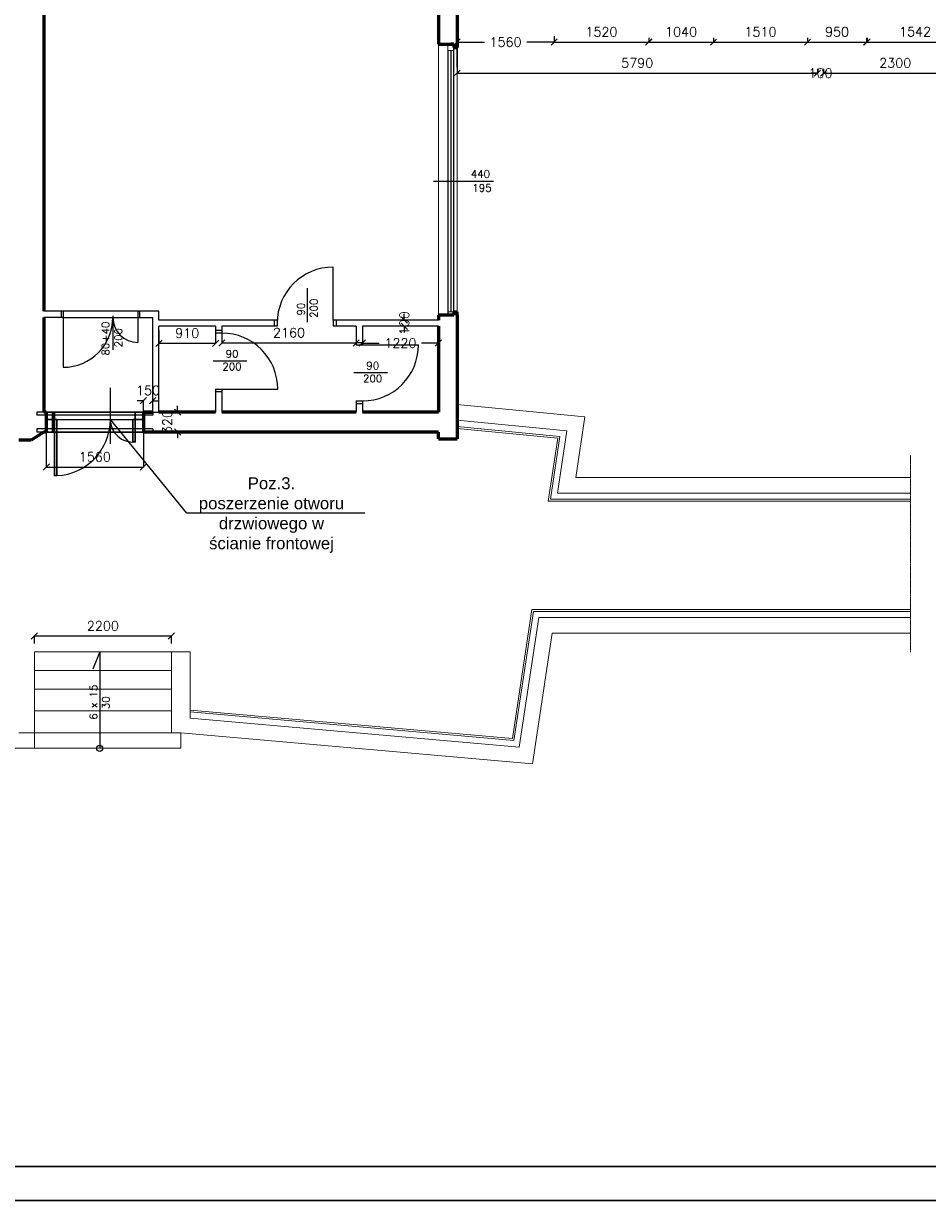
# Model space of a CAD drawing. Header units: millimetres. Extents: x -29041 to 64500, y 110629 to 283923.
# Tile 38 of 49: x 23348 to 37871, y 164218 to 183125. Entities that reach past the tile are written whole.
import ezdxf

# ---------------------------------------------------------------- set-up
doc = ezdxf.new("R2010")
doc.units = ezdxf.units.MM
doc.linetypes.add('DASHEDX2', pattern=[1.5, 1, -0.5])
for name, color, linetype in [('beton', 7, 'Continuous'), ('cienka', 1, 'Continuous'), ('konstrukcja', 3, 'Continuous'), ('LC_Rzutnia', 7, 'Continuous'), ('sciany', 7, 'Continuous')]:
    doc.layers.add(name, color=color, linetype=linetype)
doc.layers.add('ISTN_PRZEKROJOWA', color=7, linetype='Continuous', lineweight=60)
doc.layers.add('ISTN_WIDOKOWA', color=7, linetype='Continuous', lineweight=13)
doc.layers.add('NIE do druku', color=215, linetype='Continuous', plot=False)
doc.styles.add('SLAWEK', font='simplex.shx', dxfattribs={"width": 0.7, "height": 1})
doc.styles.get("Standard").update_dxf_attribs({"font": 'arial.ttf'})
doc.styles.add('TXT 50', font='simplex.shx', dxfattribs={"height": 150})
doc.styles.add('txt150', font='arial.ttf', dxfattribs={"height": 150})
doc.dimstyles.new('wymiary1do50', dxfattribs={"dimtxt": 150, "dimasz": 100, "dimexe": 0.18, "dimexo": 0.066, "dimgap": 90, "dimtad": 1, "dimdec": 0, "dimzin": 0, "dimdsep": 46, "dimtxsty": 'txt150', "dimblk": 'OBLIQUE', "dimcen": 0.09, "dimclrd": 1, "dimclre": 1, "dimadec": 0, "dimazin": 0, "dimtfac": 1, "dimtdec": 0, "dimtix": 1, "dimtofl": 0, "dimtmove": 2, "dimatfit": 3, "dimfxl": 1, "dimtfillclr": 256, "dimtolj": 1, "dimtzin": 0, "dimarcsym": 0})

# ---------------------------------------------------------------- blocks, each defined once
blk = doc.blocks.new('_Oblique')
at = {"layer": 'sciany', "color": 0, "lineweight": -2}
blk.add_line((-0.5, -0.5), (0.5, 0.5), dxfattribs=at)
blk = doc.blocks.new('*D497')
at = {"layer": 'beton', "color": 1, "lineweight": -2}
for p, q in [((29466, 178362), (29466, 178462)), ((29466, 178362), (29466, 178362)), ((29466, 178262), (29466, 178262)), ((29466, 178262), (29466, 178162))]:
    blk.add_line(p, q, dxfattribs=at)
at = {"layer": 'Defpoints', "color": 0}
for p in [(29466, 178362), (29466, 178262), (29466, 178262)]:
    blk.add_point(p, dxfattribs=at)
at = {"layer": 'beton', "color": 1, "lineweight": -2, "xscale": 100, "yscale": 100, "zscale": 100}
for p, rotation in [((29466, 178362), 270), ((29466, 178262), 90)]:
    blk.add_blockref('_Oblique', p, dxfattribs=dict(at, rotation=rotation))
at = {"layer": 'beton', "color": 0, "insert": (29466, 178312), "char_height": 150, "attachment_point": 5, "rotation": 90, "style": 'TXT 50'}
blk.add_mtext('\\A1;100', dxfattribs=at)
blk = doc.blocks.new('*D498')
at = {"layer": 'beton', "color": 1, "lineweight": -2}
for p, q in [((28793, 178002), (28793, 177992)), ((28793, 177992), (29063, 177992)), ((30013, 177992), (29743, 177992)), ((30013, 178002), (30013, 177992))]:
    blk.add_line(p, q, dxfattribs=at)
at = {"layer": 'Defpoints', "color": 0}
for p in [(28793, 178002), (30013, 178002), (30013, 177992)]:
    blk.add_point(p, dxfattribs=at)
at = {"layer": 'beton', "color": 1, "lineweight": -2, "xscale": 100, "yscale": 100, "zscale": 100, "rotation": 180}
blk.add_blockref('_Oblique', (28793, 177992), dxfattribs=at)
at = {"layer": 'beton', "color": 1, "lineweight": -2, "xscale": 100, "yscale": 100, "zscale": 100}
blk.add_blockref('_Oblique', (30013, 177992), dxfattribs=at)
at = {"layer": 'beton', "color": 0, "insert": (29403, 177992), "char_height": 150, "attachment_point": 5, "style": 'TXT 50'}
blk.add_mtext('\\A1;1220', dxfattribs=at)
blk = doc.blocks.new('*D499')
at = {"layer": 'beton', "color": 1, "lineweight": -2}
for p, q in [((26533, 178192), (26533, 177992)), ((28693, 177993), (26533, 177993)), ((28693, 177993), (28693, 177992))]:
    blk.add_line(p, q, dxfattribs=at)
at = {"layer": 'Defpoints', "color": 0}
for p in [(26533, 178192), (26533, 177993), (28693, 177993)]:
    blk.add_point(p, dxfattribs=at)
at = {"layer": 'beton', "color": 1, "lineweight": -2, "xscale": 100, "yscale": 100, "zscale": 100, "rotation": 180}
blk.add_blockref('_Oblique', (26533, 177993), dxfattribs=at)
at = {"layer": 'beton', "color": 1, "lineweight": -2, "xscale": 100, "yscale": 100, "zscale": 100}
blk.add_blockref('_Oblique', (28693, 177993), dxfattribs=at)
at = {"layer": 'beton', "color": 0, "insert": (27613, 178158), "char_height": 150, "attachment_point": 5, "style": 'TXT 50'}
blk.add_mtext('\\A1;2160', dxfattribs=at)
blk = doc.blocks.new('*D500')
at = {"layer": 'beton', "color": 1, "lineweight": -2}
for p, q in [((25523, 178192), (25523, 177986)), ((26433, 178192), (26433, 177986)), ((26433, 177987), (25523, 177987))]:
    blk.add_line(p, q, dxfattribs=at)
at = {"layer": 'Defpoints', "color": 0}
for p in [(25523, 178192), (26433, 178192), (25523, 177987)]:
    blk.add_point(p, dxfattribs=at)
at = {"layer": 'beton', "color": 1, "lineweight": -2, "xscale": 100, "yscale": 100, "zscale": 100, "rotation": 180}
blk.add_blockref('_Oblique', (25523, 177987), dxfattribs=at)
at = {"layer": 'beton', "color": 1, "lineweight": -2, "xscale": 100, "yscale": 100, "zscale": 100}
blk.add_blockref('_Oblique', (26433, 177987), dxfattribs=at)
at = {"layer": 'beton', "color": 0, "insert": (25978, 178152), "char_height": 150, "attachment_point": 5, "style": 'TXT 50'}
blk.add_mtext('\\A1;910', dxfattribs=at)
blk = doc.blocks.new('*D363')
at = {"layer": 'beton', "color": 1, "lineweight": -2}
for p, q in [((30313, 182972), (30313, 182326)), ((30313, 182327), (36103, 182327)), ((36103, 182396), (36103, 182326))]:
    blk.add_line(p, q, dxfattribs=at)
at = {"layer": 'Defpoints', "color": 0}
for p in [(30313, 182973), (36103, 182397), (36103, 182327)]:
    blk.add_point(p, dxfattribs=at)
at = {"layer": 'beton', "color": 1, "lineweight": -2, "xscale": 100, "yscale": 100, "zscale": 100, "rotation": 180}
blk.add_blockref('_Oblique', (30313, 182327), dxfattribs=at)
at = {"layer": 'beton', "color": 1, "lineweight": -2, "xscale": 100, "yscale": 100, "zscale": 100}
blk.add_blockref('_Oblique', (36103, 182327), dxfattribs=at)
at = {"layer": 'beton', "color": 0, "insert": (33208, 182492), "char_height": 150, "attachment_point": 5, "style": 'TXT 50'}
blk.add_mtext('\\A1;5790', dxfattribs=at)
blk = doc.blocks.new('*D364')
at = {"layer": 'beton', "color": 1, "lineweight": -2}
for p, q in [((36103, 182327), (36003, 182327)), ((36103, 182396), (36103, 182326)), ((36203, 182396), (36203, 182326)), ((36203, 182327), (36303, 182327))]:
    blk.add_line(p, q, dxfattribs=at)
at = {"layer": 'Defpoints', "color": 0}
for p in [(36103, 182397), (36203, 182397), (36203, 182327)]:
    blk.add_point(p, dxfattribs=at)
at = {"layer": 'beton', "color": 1, "lineweight": -2, "xscale": 100, "yscale": 100, "zscale": 100}
blk.add_blockref('_Oblique', (36103, 182327), dxfattribs=at)
at = {"layer": 'beton', "color": 1, "lineweight": -2, "xscale": 100, "yscale": 100, "zscale": 100, "rotation": 180}
blk.add_blockref('_Oblique', (36203, 182327), dxfattribs=at)
at = {"layer": 'beton', "color": 0, "insert": (36153, 182327), "char_height": 150, "attachment_point": 5, "style": 'TXT 50'}
blk.add_mtext('\\A1;100', dxfattribs=at)
blk = doc.blocks.new('*D365')
at = {"layer": 'beton', "color": 1, "lineweight": -2}
for p, q in [((36203, 182396), (36203, 182326)), ((36203, 182327), (38503, 182327)), ((38503, 182396), (38503, 182326))]:
    blk.add_line(p, q, dxfattribs=at)
at = {"layer": 'Defpoints', "color": 0}
for p in [(36203, 182397), (38503, 182397), (38503, 182327)]:
    blk.add_point(p, dxfattribs=at)
at = {"layer": 'beton', "color": 1, "lineweight": -2, "xscale": 100, "yscale": 100, "zscale": 100, "rotation": 180}
blk.add_blockref('_Oblique', (36203, 182327), dxfattribs=at)
at = {"layer": 'beton', "color": 1, "lineweight": -2, "xscale": 100, "yscale": 100, "zscale": 100}
blk.add_blockref('_Oblique', (38503, 182327), dxfattribs=at)
at = {"layer": 'beton', "color": 0, "insert": (37353, 182492), "char_height": 150, "attachment_point": 5, "style": 'TXT 50'}
blk.add_mtext('\\A1;2300', dxfattribs=at)
blk = doc.blocks.new('*D375')
at = {"layer": 'beton', "color": 1, "lineweight": -2}
for p, q in [((23523, 173164), (23523, 173286)), ((25723, 173285), (23523, 173285)), ((25723, 173164), (25723, 173286))]:
    blk.add_line(p, q, dxfattribs=at)
at = {"layer": 'Defpoints', "color": 0}
for p in [(23523, 173285), (23523, 173164), (25723, 173164)]:
    blk.add_point(p, dxfattribs=at)
at = {"layer": 'beton', "color": 1, "lineweight": -2, "xscale": 100, "yscale": 100, "zscale": 100, "rotation": 180}
blk.add_blockref('_Oblique', (23523, 173285), dxfattribs=at)
at = {"layer": 'beton', "color": 1, "lineweight": -2, "xscale": 100, "yscale": 100, "zscale": 100}
blk.add_blockref('_Oblique', (25723, 173285), dxfattribs=at)
at = {"layer": 'beton', "color": 0, "insert": (24623, 173450), "char_height": 150, "attachment_point": 5, "style": 'TXT 50'}
blk.add_mtext('\\A1;2200', dxfattribs=at)
blk = doc.blocks.new('*D376')
at = {"layer": 'beton', "color": 1, "lineweight": -2}
for p, q in [((31873, 182921), (31873, 182826)), ((30313, 182426), (30313, 182827)), ((30313, 182827), (30753, 182827)), ((31873, 182827), (31433, 182827))]:
    blk.add_line(p, q, dxfattribs=at)
at = {"layer": 'Defpoints', "color": 0}
for p in [(31873, 182921), (31873, 182827), (30313, 182426)]:
    blk.add_point(p, dxfattribs=at)
at = {"layer": 'beton', "color": 1, "lineweight": -2, "xscale": 100, "yscale": 100, "zscale": 100, "rotation": 180}
blk.add_blockref('_Oblique', (30313, 182827), dxfattribs=at)
at = {"layer": 'beton', "color": 1, "lineweight": -2, "xscale": 100, "yscale": 100, "zscale": 100}
blk.add_blockref('_Oblique', (31873, 182827), dxfattribs=at)
at = {"layer": 'beton', "color": 0, "insert": (31093, 182827), "char_height": 150, "attachment_point": 5, "style": 'TXT 50'}
blk.add_mtext('\\A1;1560', dxfattribs=at)
blk = doc.blocks.new('*D377')
at = {"layer": 'beton', "color": 1, "lineweight": -2}
for p, q in [((31873, 182921), (31873, 182826)), ((33393, 182895), (33393, 182826)), ((31873, 182827), (33393, 182827))]:
    blk.add_line(p, q, dxfattribs=at)
at = {"layer": 'Defpoints', "color": 0}
for p in [(31873, 182921), (33393, 182896), (33393, 182827)]:
    blk.add_point(p, dxfattribs=at)
at = {"layer": 'beton', "color": 1, "lineweight": -2, "xscale": 100, "yscale": 100, "zscale": 100, "rotation": 180}
blk.add_blockref('_Oblique', (31873, 182827), dxfattribs=at)
at = {"layer": 'beton', "color": 1, "lineweight": -2, "xscale": 100, "yscale": 100, "zscale": 100}
blk.add_blockref('_Oblique', (33393, 182827), dxfattribs=at)
at = {"layer": 'beton', "color": 0, "insert": (32633, 182992), "char_height": 150, "attachment_point": 5, "style": 'TXT 50'}
blk.add_mtext('\\A1;1520', dxfattribs=at)
blk = doc.blocks.new('*D378')
at = {"layer": 'beton', "color": 1, "lineweight": -2}
for p, q in [((33393, 182895), (33393, 182825)), ((34433, 182895), (34433, 182825)), ((33393, 182826), (34433, 182826))]:
    blk.add_line(p, q, dxfattribs=at)
at = {"layer": 'Defpoints', "color": 0}
for p in [(33393, 182896), (34433, 182896), (34433, 182826)]:
    blk.add_point(p, dxfattribs=at)
at = {"layer": 'beton', "color": 1, "lineweight": -2, "xscale": 100, "yscale": 100, "zscale": 100, "rotation": 180}
blk.add_blockref('_Oblique', (33393, 182826), dxfattribs=at)
at = {"layer": 'beton', "color": 1, "lineweight": -2, "xscale": 100, "yscale": 100, "zscale": 100}
blk.add_blockref('_Oblique', (34433, 182826), dxfattribs=at)
at = {"layer": 'beton', "color": 0, "insert": (33913, 182991), "char_height": 150, "attachment_point": 5, "style": 'TXT 50'}
blk.add_mtext('\\A1;1040', dxfattribs=at)
blk = doc.blocks.new('*D379')
at = {"layer": 'beton', "color": 1, "lineweight": -2}
for p, q in [((34433, 182895), (34433, 182826)), ((35943, 182895), (35943, 182826)), ((34433, 182826), (35943, 182826))]:
    blk.add_line(p, q, dxfattribs=at)
at = {"layer": 'Defpoints', "color": 0}
for p in [(34433, 182896), (35943, 182896), (35943, 182826)]:
    blk.add_point(p, dxfattribs=at)
at = {"layer": 'beton', "color": 1, "lineweight": -2, "xscale": 100, "yscale": 100, "zscale": 100, "rotation": 180}
blk.add_blockref('_Oblique', (34433, 182826), dxfattribs=at)
at = {"layer": 'beton', "color": 1, "lineweight": -2, "xscale": 100, "yscale": 100, "zscale": 100}
blk.add_blockref('_Oblique', (35943, 182826), dxfattribs=at)
at = {"layer": 'beton', "color": 0, "insert": (35188, 182991), "char_height": 150, "attachment_point": 5, "style": 'TXT 50'}
blk.add_mtext('\\A1;1510', dxfattribs=at)
blk = doc.blocks.new('*D380')
at = {"layer": 'beton', "color": 1, "lineweight": -2}
for p, q in [((35943, 182895), (35943, 182826)), ((36893, 182895), (36893, 182826)), ((35943, 182826), (36893, 182826))]:
    blk.add_line(p, q, dxfattribs=at)
at = {"layer": 'Defpoints', "color": 0}
for p in [(35943, 182896), (36893, 182896), (36893, 182826)]:
    blk.add_point(p, dxfattribs=at)
at = {"layer": 'beton', "color": 1, "lineweight": -2, "xscale": 100, "yscale": 100, "zscale": 100, "rotation": 180}
blk.add_blockref('_Oblique', (35943, 182826), dxfattribs=at)
at = {"layer": 'beton', "color": 1, "lineweight": -2, "xscale": 100, "yscale": 100, "zscale": 100}
blk.add_blockref('_Oblique', (36893, 182826), dxfattribs=at)
at = {"layer": 'beton', "color": 0, "insert": (36418, 182991), "char_height": 150, "attachment_point": 5, "style": 'TXT 50'}
blk.add_mtext('\\A1;950', dxfattribs=at)
blk = doc.blocks.new('*D381')
at = {"layer": 'beton', "color": 1, "lineweight": -2}
for p, q in [((36900, 182895), (36900, 182828)), ((36900, 182828), (38443, 182828)), ((38443, 182895), (38443, 182828))]:
    blk.add_line(p, q, dxfattribs=at)
at = {"layer": 'Defpoints', "color": 0}
for p in [(36900, 182896), (38443, 182896), (38443, 182828)]:
    blk.add_point(p, dxfattribs=at)
at = {"layer": 'beton', "color": 1, "lineweight": -2, "xscale": 100, "yscale": 100, "zscale": 100, "rotation": 180}
blk.add_blockref('_Oblique', (36900, 182828), dxfattribs=at)
at = {"layer": 'beton', "color": 1, "lineweight": -2, "xscale": 100, "yscale": 100, "zscale": 100}
blk.add_blockref('_Oblique', (38443, 182828), dxfattribs=at)
at = {"layer": 'beton', "color": 0, "insert": (37672, 182993), "char_height": 150, "attachment_point": 5, "style": 'TXT 50'}
blk.add_mtext('\\A1;1542', dxfattribs=at)
blk = doc.blocks.new('A$C705E5029')
for p, q in [((100, -45), (100, 45)), ((10, 6), (140, 6)), ((99, 0), (101, 0)), ((10, -6), (140, -6))]:
    blk.add_line(p, q)
at = {"lineweight": 30}
for points in [[(10, 6), (-3, 6), (-3, -6), (10, -6)], [(153, 6), (140, 6), (140, -6), (153, -6)], [(10, -6), (14, -6), (14, -96), (10, -96)], [(136, -6), (140, -6), (140, -41.8), (136, -41.8)]]:
    blk.add_lwpolyline(points, close=True, dxfattribs=at)
for centre, radius, start, end in [((9.8, -5.9), 90.2, 272.6448, 359.9591), ((136, -6), 36, 179.9994, 276.38)]:
    blk.add_arc(centre, radius, start, end)
blk = doc.blocks.new('*D551')
at = {"layer": 'beton', "color": 1, "lineweight": -2}
for p, q in [((23713, 176562), (23713, 176000)), ((25273, 176562), (25273, 176000)), ((23713, 176000), (25273, 176000))]:
    blk.add_line(p, q, dxfattribs=at)
at = {"layer": 'Defpoints', "color": 0}
for p in [(23713, 176562), (25273, 176562), (25273, 176000)]:
    blk.add_point(p, dxfattribs=at)
at = {"layer": 'beton', "color": 1, "lineweight": -2, "xscale": 100, "yscale": 100, "zscale": 100, "rotation": 180}
blk.add_blockref('_Oblique', (23713, 176000), dxfattribs=at)
at = {"layer": 'beton', "color": 1, "lineweight": -2, "xscale": 100, "yscale": 100, "zscale": 100}
blk.add_blockref('_Oblique', (25273, 176000), dxfattribs=at)
at = {"layer": 'beton', "color": 0, "insert": (24493, 176165), "char_height": 150, "attachment_point": 5, "style": 'TXT 50'}
blk.add_mtext('\\A1;1560', dxfattribs=at)
blk = doc.blocks.new('*D554')
at = {"layer": 'beton', "color": 1, "lineweight": -2}
for p, q in [((25823, 176882), (25823, 176982)), ((25273, 176882), (25823, 176882)), ((25273, 176562), (25823, 176562)), ((25823, 176562), (25823, 176462))]:
    blk.add_line(p, q, dxfattribs=at)
at = {"layer": 'Defpoints', "color": 0}
for p in [(25273, 176882), (25823, 176882), (25273, 176562)]:
    blk.add_point(p, dxfattribs=at)
at = {"layer": 'beton', "color": 1, "lineweight": -2, "xscale": 100, "yscale": 100, "zscale": 100}
for p, rotation in [((25823, 176882), 270), ((25823, 176562), 90)]:
    blk.add_blockref('_Oblique', p, dxfattribs=dict(at, rotation=rotation))
at = {"layer": 'beton', "color": 0, "insert": (25658, 176722), "char_height": 150, "attachment_point": 5, "rotation": 90, "style": 'TXT 50'}
blk.add_mtext('\\A1;320', dxfattribs=at)
blk = doc.blocks.new('*D555')
at = {"layer": 'beton', "color": 1, "lineweight": -2}
for p, q in [((25273, 177066), (25173, 177066)), ((25273, 176882), (25273, 177066)), ((25423, 176882), (25423, 177066)), ((25423, 177066), (25523, 177066))]:
    blk.add_line(p, q, dxfattribs=at)
at = {"layer": 'Defpoints', "color": 0}
for p in [(25423, 177066), (25273, 176882), (25423, 176882)]:
    blk.add_point(p, dxfattribs=at)
at = {"layer": 'beton', "color": 1, "lineweight": -2, "xscale": 100, "yscale": 100, "zscale": 100}
blk.add_blockref('_Oblique', (25273, 177066), dxfattribs=at)
at = {"layer": 'beton', "color": 1, "lineweight": -2, "xscale": 100, "yscale": 100, "zscale": 100, "rotation": 180}
blk.add_blockref('_Oblique', (25423, 177066), dxfattribs=at)
at = {"layer": 'beton', "color": 0, "insert": (25348, 177231), "char_height": 150, "attachment_point": 5, "style": 'TXT 50'}
blk.add_mtext('\\A1;150', dxfattribs=at)

msp = doc.modelspace()

# ---------------------------------------------------------------- linework, layer by layer
at = {"layer": 'beton'}
msp.add_line((23712.73327, 176562.34917), (23822.73327, 176562.34917), dxfattribs=at)
at = {"layer": 'cienka'}
for p, q in [((30162.73327, 182692.34917), (30162.73327, 178442.34917)), ((30212.73327, 182692.34917), (30212.73327, 178492.34917)), ((30262.73327, 178442.34917), (30262.73327, 182792.34917)), ((29932.73327, 180592.34917), (30896.28003, 180592.34917)), ((28322.73327, 178362.34917), (28322.73327, 179212.34917)), ((27912.4014, 178327.54987), (27912.4014, 178871.46704)), ((23982.73327, 178502.34917), (23672.73327, 178502.34917)), ((23952.73327, 178502.34917), (23952.73327, 178402.34917)), ((23982.73327, 178502.34917), (23982.73327, 178402.34917)), ((25182.73327, 178502.34917), (23982.73327, 178502.34917)), ((25522.73327, 178502.34917), (25182.73327, 178502.34917)), ((25182.73327, 178502.34917), (25182.73327, 178402.34917)), ((25212.73327, 178502.34917), (25212.73327, 178402.34917)), ((25522.73327, 178502.34917), (25472.73327, 178502.34917)), ((25522.73327, 178362.34917), (25522.73327, 178502.34917)), ((23982.73327, 178402.34917), (23672.73327, 178402.34917)), ((23982.73327, 178402.34917), (23982.73327, 177602.34917)), ((23982.73327, 178402.34917), (25182.73327, 178402.34917)), ((24782.73327, 178429.73947), (24782.73327, 177885.8223)), ((25182.73327, 178402.34917), (25422.73327, 178402.34917)), ((25182.73327, 178402.34917), (25182.73327, 178002.34917)), ((25422.73327, 176882.34917), (25422.73327, 178402.34917)), ((27422.73327, 178362.34917), (25522.73327, 178362.34917)), ((27372.73327, 178362.34917), (27372.73327, 178262.34917)), ((27422.73327, 178362.34917), (27422.73327, 178262.34917)), ((30012.73327, 178362.34917), (28322.73327, 178362.34917)), ((28322.73327, 178362.34917), (28322.73327, 178262.34917)), ((28372.73327, 178362.34917), (28372.73327, 178262.34917)), ((25522.73327, 176882.34917), (25522.73327, 178262.34917)), ((26432.73327, 178262.34917), (25522.73327, 178262.34917)), ((26432.73327, 178262.34917), (26432.73327, 178152.34917)), ((26532.73327, 178192.34917), (26432.73327, 178192.34917)), ((26532.73327, 178152.34917), (26432.73327, 178152.34917)), ((27422.73327, 178262.34917), (26532.73327, 178262.34917)), ((26532.73327, 178262.34917), (26532.73327, 178152.34917)), ((28692.73327, 178262.34917), (28322.73327, 178262.34917)), ((28692.73327, 178262.34917), (28692.73327, 177962.34917)), ((30012.73327, 178262.34917), (28792.73327, 178262.34917)), ((28792.73327, 178262.34917), (28792.73327, 177962.34917)), ((28692.73327, 178002.34917), (28792.73327, 178002.34917)), ((28692.73327, 177962.34917), (28792.73327, 177962.34917)), ((28792.73327, 177962.34917), (29692.73327, 177962.34917)), ((26936.86002, 177702.34917), (26392.94285, 177702.34917)), ((29196.86002, 177512.34917), (28652.94285, 177512.34917)), ((26432.73327, 177252.34917), (26532.73327, 177252.34917)), ((26432.73327, 177252.34917), (26432.73327, 176882.34917)), ((26432.73327, 177212.34917), (26532.73327, 177212.34917)), ((26532.73327, 177252.34917), (27432.73327, 177252.34917)), ((26532.73327, 177252.34917), (26532.73327, 176882.34917)), ((28692.73327, 177062.34917), (28792.73327, 177062.34917)), ((28692.73327, 177062.34917), (28692.73327, 176882.34917)), ((28692.73327, 177022.34917), (28792.73327, 177022.34917)), ((28792.73327, 177062.34917), (28792.73327, 176882.34917)), ((25182.73327, 176882.34917), (23982.73327, 176882.34917)), ((25972.97723, 175259.21514), (24742.73327, 176762.34917)), ((23822.73327, 176562.34917), (25272.73327, 176562.28317)), ((28828.99467, 175259.21514), (25972.97723, 175259.21514)), ((24572.73327, 173032.34917), (24462.13943, 172753.47823)), ((24572.73327, 173032.34917), (24572.73327, 171482.34917))]:
    msp.add_line(p, q, dxfattribs=at)
msp.add_circle((24572.73327, 171482.34917), 50, dxfattribs=at)
for centre, radius, start, end in [((28322.73327, 178312.34917), 900, 90, 180), ((23982.73327, 178402.34917), 800, 270, 0), ((25182.73327, 178402.34917), 400, 180, 270), ((26532.73327, 177252.34917), 900, 0, 90), ((28792.73327, 177962.34917), 900, 270, 0)]:
    msp.add_arc(centre, radius, start, end, dxfattribs=at)
at = {"layer": 'ISTN_PRZEKROJOWA'}
for p, q in [((23672.73327, 186542.79676), (23672.73327, 178502.34917)), ((30012.73327, 184312.34917), (30012.73327, 182792.34917)), ((30312.73327, 183802.34917), (30312.73327, 182742.34917)), ((30012.73327, 182792.34917), (30262.73327, 182792.34917)), ((30262.73327, 182792.34917), (30212.73327, 182792.34917)), ((30262.73327, 182792.34917), (30262.73327, 182742.34917)), ((30262.73327, 182742.34917), (30312.73327, 182742.34917)), ((30262.73327, 178492.34917), (30312.73327, 178492.34917)), ((30262.73327, 178492.34917), (30262.73327, 178442.34917)), ((30312.73327, 178442.34917), (30312.73327, 178492.34917)), ((23672.73327, 178402.34917), (23672.73327, 176882.34917)), ((30012.73327, 178442.34917), (30012.73327, 178362.34917)), ((30262.73327, 178442.34917), (30012.73327, 178442.34917)), ((30312.73327, 178442.34917), (30312.73327, 176452.58656)), ((30012.73327, 178262.34917), (30012.73327, 176882.34917)), ((23712.73327, 176882.34917), (23672.73327, 176882.34917)), ((23712.73327, 176882.34917), (23712.73327, 176562.34917)), ((23822.73327, 176882.34917), (23822.73327, 176562.34917)), ((25422.73327, 176882.34917), (25272.73327, 176882.34917)), ((25272.73327, 176882.34917), (25422.73327, 176882.34917)), ((25272.73327, 176882.34917), (25272.73327, 176562.34917)), ((26432.73327, 176882.34917), (25522.73327, 176882.34917)), ((28692.73327, 176882.34917), (26532.73327, 176882.34917)), ((30012.73327, 176882.34917), (28792.73327, 176882.34917)), ((23472.73327, 176432.34917), (23272.73327, 176432.34917)), ((23672.73327, 176562.34917), (23472.73327, 176432.34917)), ((23712.73327, 176562.34917), (23672.73327, 176562.34917)), ((30012.73327, 176562.34917), (25272.73327, 176562.34917)), ((30012.73327, 176452.58656), (30012.73327, 176562.34917)), ((30012.73327, 176452.58656), (30312.73327, 176452.58656))]:
    msp.add_line(p, q, dxfattribs=at)
at = {"layer": 'ISTN_PRZEKROJOWA', "linetype": 'DASHEDX2', "lineweight": 9, "ltscale": 0.25}
msp.add_line((37596.98046, 173027.94235), (37596.98046, 176190.56943), dxfattribs=at)
at = {"layer": 'ISTN_WIDOKOWA'}
for p, q in [((30012.73327, 182792.34917), (30012.73327, 178442.34917)), ((30162.73327, 182792.34917), (30162.73327, 182692.34917)), ((30162.73327, 182692.34917), (30262.73327, 182692.34917)), ((30262.73327, 182692.34917), (30212.73327, 182692.34917)), ((30262.73327, 182692.34917), (30262.73327, 182792.34917)), ((30262.73327, 182692.34917), (30262.73327, 182742.34917)), ((30312.73327, 178492.34917), (30312.73327, 182742.34917)), ((30262.73327, 178492.34917), (30162.73327, 178492.34917)), ((30312.73327, 177004.20498), (32365.90503, 176806.34388)), ((32365.90503, 176806.34388), (32218.8712, 175832.34917)), ((30312.73327, 176752.58656), (32079.25833, 176582.34917)), ((30312.73327, 176652.12329), (31964.62704, 176492.93275)), ((30312.73327, 176621.98431), (31930.23766, 176466.10782)), ((31930.23766, 176466.10782), (31777.20109, 175452.34917)), ((31964.62704, 176492.93275), (31812.06978, 175482.34917)), ((32079.25833, 176582.34917), (31928.29876, 175582.34917)), ((32218.8712, 175832.34917), (37596.98046, 175832.34917)), ((31812.06978, 175482.34917), (37596.98046, 175482.34917)), ((31928.29876, 175582.34917), (37596.98046, 175582.34917)), ((31777.20109, 175452.34917), (37596.98046, 175452.34917)), ((31626.37961, 173582.34917), (31312.29606, 171501.76857)), ((31626.37961, 173582.34917), (37596.98046, 173582.34917)), ((31841.47227, 173332.34917), (31524.43464, 171232.19993)), ((31841.47227, 173332.34917), (37596.98046, 173332.34917)), ((23522.73327, 173032.34917), (25722.73327, 173032.34917)), ((23522.73327, 171482.34917), (23522.73327, 173032.34917)), ((25722.73327, 173032.34917), (26022.73327, 173032.34917)), ((25722.73327, 172432.34917), (25722.73327, 173032.34917)), ((26022.73327, 173032.34917), (26022.73327, 171965.7653)), ((23522.73327, 172732.34917), (25722.73327, 172732.34917)), ((23522.73327, 172432.34917), (25722.73327, 172432.34917)), ((25722.73327, 172432.34917), (25722.73327, 171732.34917)), ((23522.73327, 172082.34917), (25722.73327, 172082.34917)), ((23522.73327, 171482.34917), (23522.73327, 172082.34917)), ((26022.73327, 172096.2645), (31201.98399, 171641.94426)), ((26022.73327, 172066.1493), (31227.44062, 171609.59602)), ((26022.73327, 171965.7653), (31312.29606, 171501.76857)), ((23272.73327, 171732.34917), (23522.73327, 171732.34917)), ((25872.73327, 171732.34917), (23272.73327, 171732.34917)), ((25872.73327, 171482.34917), (25872.73327, 171732.34917)), ((25872.73327, 171727.96321), (31524.43464, 171232.19993)), ((23022.73327, 171482.34917), (25872.73327, 171482.34917))]:
    msp.add_line(p, q, dxfattribs=at)
at = {"layer": 'ISTN_WIDOKOWA', "lineweight": 15}
for p, q in [((31514.53143, 173712.34917), (31201.98399, 171641.94426)), ((31540.34255, 173682.34917), (31227.44062, 171609.59602)), ((31514.53143, 173712.34917), (37596.98046, 173712.34917)), ((31540.34255, 173682.34917), (37596.98046, 173682.34917))]:
    msp.add_line(p, q, dxfattribs=at)
at = {"layer": 'konstrukcja'}
for p, q in [((23562.73327, 176882.34917), (23562.73327, 176832.34917)), ((25422.73327, 176882.34917), (23562.73327, 176882.34917)), ((25422.73327, 176832.34917), (23562.73327, 176832.34917)), ((25422.73327, 176882.34917), (25422.73327, 176832.34917)), ((25422.73327, 176612.34917), (23562.73327, 176612.34917)), ((23562.73327, 176612.34917), (23562.73327, 176562.34917)), ((25422.73327, 176612.34917), (25422.73327, 176562.34917)), ((25422.73327, 176562.34917), (23562.73327, 176562.34917))]:
    msp.add_line(p, q, dxfattribs=at)
at = {"layer": 'LC_Rzutnia', "lineweight": 30}
msp.add_lwpolyline([(-5355.79639, 206701.39254), (55359.83371, 206701.39254), (55359.83371, 164763.60218), (-5355.79639, 164763.60218)], close=True, dxfattribs=at)
at = {"layer": 'NIE do druku', "lineweight": 30}
msp.add_lwpolyline([(-5900.99506, 207246.5912), (55905.03237, 207246.5912), (55905.03237, 164218.40352), (-5900.99506, 164218.40352)], close=True, dxfattribs=at)

# ---------------------------------------------------------------- block references
at = {"layer": 'cienka', "xscale": 10, "yscale": 10, "zscale": 10}
msp.add_blockref('A$C705E5029', (23742.73327, 176822.34917), dxfattribs=at)

# ---------------------------------------------------------------- texts
at = {"layer": 'cienka', "style": 'SLAWEK'}
for s, p in [('440', (30535.27697, 180647.73819)), ('195', (30559.81102, 180424.12273)), ('90', (26596.07556, 177759.12047)), ('200', (26542.81885, 177553.76638)), ('90', (28856.07556, 177569.12047)), ('200', (28802.81885, 177363.76638))]:
    msp.add_text(s, height=120, dxfattribs=at).set_placement(p)
for s, p in [('90', (27865.34061, 178434.07734)), ('200', (28070.27184, 178396.35459)), ('80+40', (24725.96197, 177791.37592)), ('200', (24931.31605, 177924.02349)), ('6 x 15', (24532.08728, 171942.98896)), ('30', (24729.36075, 172111.06508))]:
    msp.add_text(s, height=120, rotation=90, dxfattribs=at).set_placement(p)
at = {"layer": 'konstrukcja', "color": 7, "ltscale": 5, "insert": (27331.12116, 175229.05422), "char_height": 192.78, "width": 2536.9565253, "attachment_point": 5}
msp.add_mtext('{\\fArial|b0|i0|c238|p34;Poz.3.\\Pposzerzenie otworu drzwiowego w ścianie frontowej}', dxfattribs=at)

# ---------------------------------------------------------------- dimensions: what is measured, and where the dimension line sits
at = {"layer": 'beton'}
for base, p1, p2, picture, middle in [((33392.73327, 182826.54926), (31872.73327, 182920.68941), (33392.73327, 182895.52862), '*D377', (32632.73327, 182991.54926)), ((34432.73327, 182825.52862), (33392.73327, 182895.52862), (34432.73327, 182895.52862), '*D378', (33912.73327, 182990.52862)), ((35942.73327, 182825.9531), (34432.73327, 182895.52862), (35942.73327, 182895.52862), '*D379', (35187.73327, 182990.9531)), ((36892.73327, 182825.95006), (35942.73327, 182895.52862), (36892.73327, 182895.52862), '*D380', (36417.73327, 182990.95006)), ((38442.73327, 182828.48078), (36900.40298, 182895.52862), (38442.73327, 182895.52862), '*D381', (37671.56812, 182993.48078)), ((36102.73327, 182326.54926), (30312.73327, 182972.50156), (36102.73327, 182396.54926), '*D363', (33207.73327, 182491.54926)), ((38502.73327, 182326.54926), (36202.73327, 182396.54926), (38502.73327, 182396.54926), '*D365', (37352.73327, 182491.54926)), ((25522.73327, 177986.5279), (26432.73327, 178192.34917), (25522.73327, 178192.34917), '*D500', (25977.73327, 178151.5279)), ((26532.73327, 177992.58112), (28692.73327, 177992.58112), (26532.73327, 178192.34917), '*D499', (27612.73327, 178157.58112)), ((25422.73327, 177065.65822), (25272.79927, 176882.34917), (25422.73327, 176882.34917), '*D555', (25347.76627, 177230.65822)), ((25272.73327, 176000.33684), (23712.73327, 176562.34917), (25272.73327, 176562.34917), '*D551', (24492.73327, 176165.33684)), ((23522.73327, 173285.49439), (25722.73327, 173163.92178), (23522.73327, 173163.92178), '*D375', (24622.73327, 173450.49439))]:
    dim = msp.add_linear_dim(base=base, p1=p1, p2=p2, dimstyle='wymiary1do50', override={"dimtxsty": 'TXT 50'}, dxfattribs=at)
    dim.commit()
    dim.dimension.update_dxf_attribs({"geometry": picture, "text_midpoint": middle})
for base, p1, p2, picture, middle in [((31872.73327, 182826.54926), (30312.73327, 182425.81268), (31872.73327, 182920.68941), '*D376', (31092.73327, 182826.54926)), ((36202.73327, 182326.54926), (36102.73327, 182396.54926), (36202.73327, 182396.54926), '*D364', (36152.73327, 182326.54926)), ((30012.73327, 177991.76067), (28792.73327, 178002.34917), (30012.73327, 178002.34917), '*D498', (29402.73327, 177991.76067))]:
    dim = msp.add_linear_dim(base=base, p1=p1, p2=p2, dimstyle='wymiary1do50', override={"dimtxsty": 'TXT 50'}, dxfattribs=at)
    dim.commit()
    dim.dimension.update_dxf_attribs({"geometry": picture, "text_midpoint": middle, "dimtype": 160})
dim = msp.add_linear_dim(base=(29465.88295, 178262.34917), p1=(29465.88295, 178362.34917), p2=(29465.88295, 178262.34917), angle=90, dimstyle='wymiary1do50', override={"dimtxsty": 'TXT 50'}, dxfattribs=at)
dim.commit()
dim.dimension.update_dxf_attribs({"geometry": '*D497', "text_midpoint": (29465.88295, 178312.34917), "dimtype": 160})
dim = msp.add_linear_dim(base=(25823.17959, 176882.34917), p1=(25272.73327, 176562.34917), p2=(25272.73327, 176882.34917), angle=90, dimstyle='wymiary1do50', override={"dimtxsty": 'TXT 50'}, dxfattribs=at)
dim.commit()
dim.dimension.update_dxf_attribs({"geometry": '*D554', "text_midpoint": (25658.17959, 176722.34917)})

doc.saveas('drawing.dxf')
